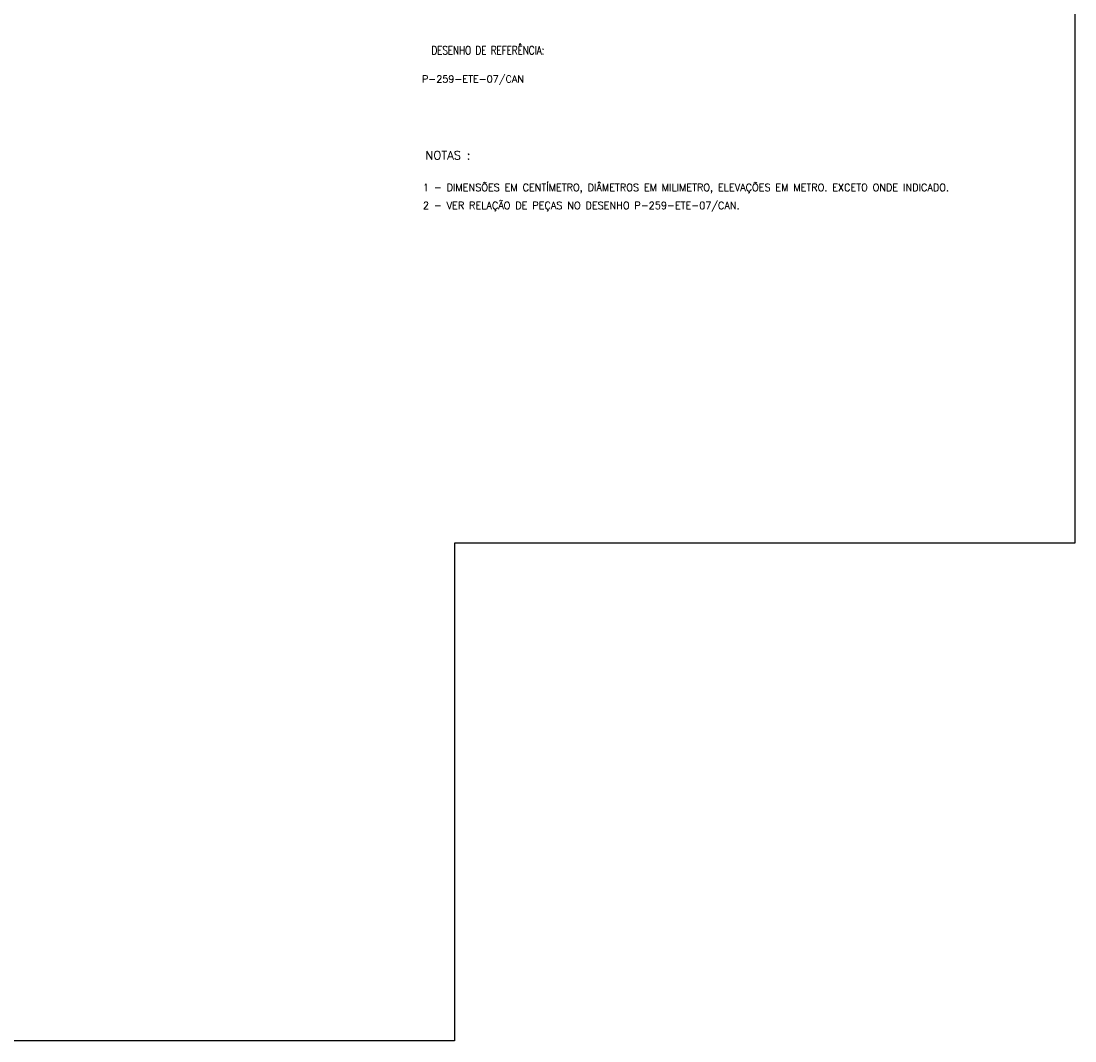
# Model space of a CAD drawing. Header units: millimetres. Extents: x 6945 to 10975, y 4271 to 7141.
# Tile 12 of 14: x 9489 to 10975, y 4271 to 5709. Entities that reach past the tile are written whole.
import ezdxf
from ezdxf.enums import TextEntityAlignment as Align

# ---------------------------------------------------------------- set-up
doc = ezdxf.new("R2010")
doc.units = ezdxf.units.MM
doc.header["$LTSCALE"] = 0.1
doc.header["$MEASUREMENT"] = 0
for name, color, linetype in [('CARIMBO', 7, 'Continuous'), ('RELAÇÃO', 2, 'Continuous'), ('TEXTO', 2, 'Continuous'), ('TPD', 7, 'Continuous')]:
    doc.layers.add(name, color=color, linetype=linetype)
doc.layers.add('PADRÃO', color=4, linetype='Continuous', lineweight=40)
doc.styles.add('ROMAMS', font='ROMANS.shx', dxfattribs={"height": 1.2})
doc.styles.add('ROMANS', font='ROMANS.shx')

msp = doc.modelspace()

# ---------------------------------------------------------------- linework, layer by layer
at = {"layer": 'CARIMBO', "color": 9}
msp.add_lwpolyline([(6945.3, 4271.2), (6945.3, 7141.2), (10975.3, 7141.2), (10975.3, 4973.1), (10100.3, 4973.1), (10100.3, 4271.2)], close=True, dxfattribs=at)

# ---------------------------------------------------------------- texts
at = {"layer": 'PADRÃO', "color": 4, "style": 'ROMANS', "width": 0.75}
msp.add_text('DESENHO DE REFERÊNCIA:', height=12, dxfattribs=at).set_placement((10147.5, 5669.9), align=Align.MIDDLE)
at = {"layer": 'RELAÇÃO', "color": 4, "style": 'ROMANS'}
msp.add_text('NOTAS :', height=12, dxfattribs=at).set_placement((10091, 5520.2), align=Align.MIDDLE)
at = {"layer": 'TEXTO', "linetype": 'Continuous', "style": 'ROMAMS'}
for s, p in [('1 - DIMENSÕES EM CENTÍMETRO, DIÂMETROS EM MILIMETRO, ELEVAÇÕES EM METRO. EXCETO ONDE INDICADO.', (10055.8, 5479.8)), ('2 - VER RELAÇÃO DE PEÇAS NO DESENHO P-259-ETE-07/CAN.', (10055.8, 5454.4))]:
    msp.add_text(s, height=10, dxfattribs=at).set_placement(p, align=Align.TOP_LEFT)
at = {"layer": 'TPD', "color": 2, "style": 'ROMANS'}
msp.add_text('P-259-ETE-07/CAN', height=10, rotation=359.9999, dxfattribs=at).set_placement((10054.4, 5622.9))

doc.saveas('drawing.dxf')
